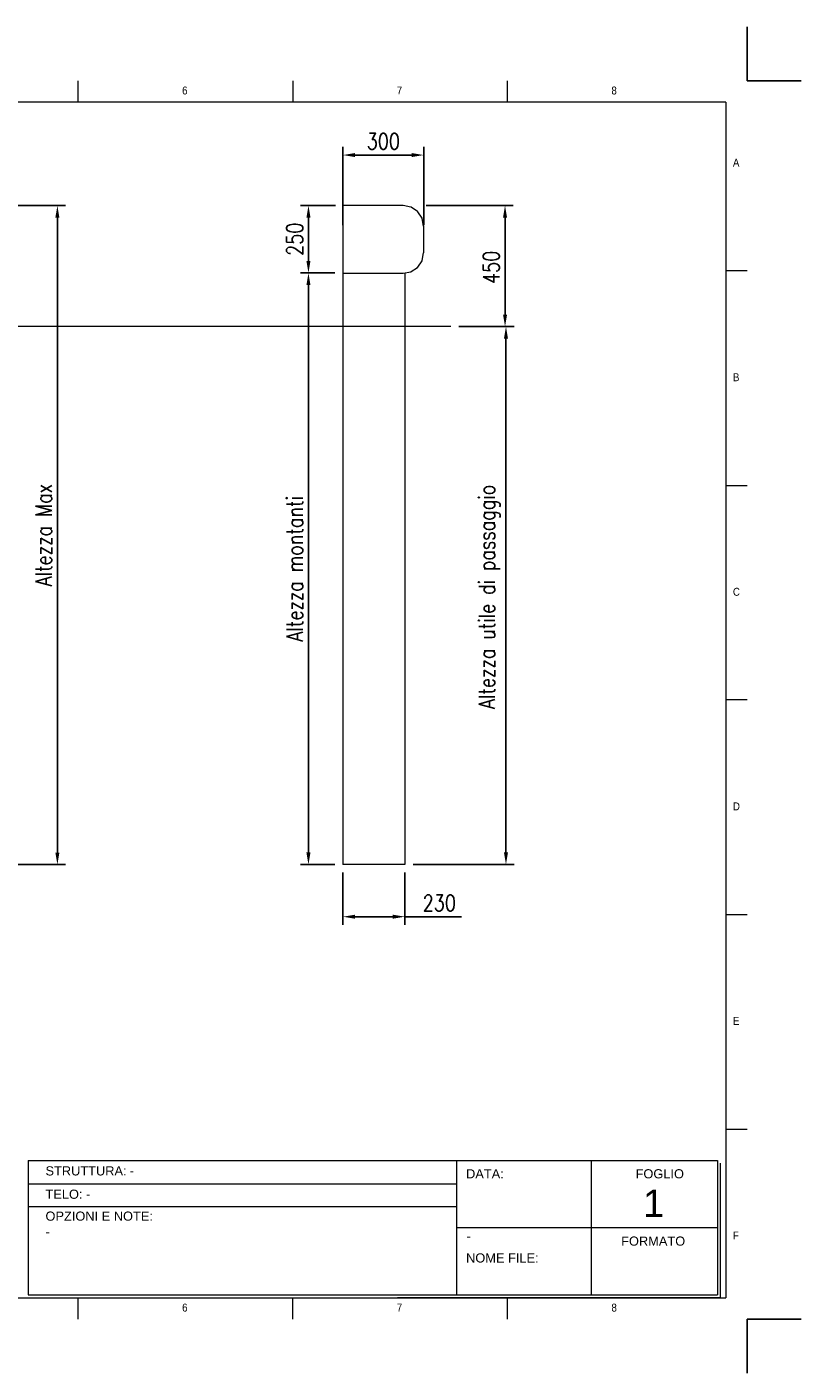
# Model space of a CAD drawing. Header units: inches. Extents: x 0 to 13926, y -6 to 5002.
# Tile 4 of 8: x 4084 to 6959, y 0 to 5001. Entities that reach past the tile are written whole.
import ezdxf

# ---------------------------------------------------------------- set-up
doc = ezdxf.new("R2010")
doc.units = ezdxf.units.IN
doc.header["$MEASUREMENT"] = 0
doc.layers.add('FORMAT', color=7, linetype='Continuous')
doc.styles.add('NYIP', font='romans.shx', dxfattribs={"width": 0.8})
doc.styles.add('SLDTEXTSTYLE0', font='GOTHIC.TTF', dxfattribs={"width": 0.913})
doc.styles.get("Standard").update_dxf_attribs({"font": 'arial.ttf'})
doc.dimstyles.new('STANDARD35', dxfattribs={"dimscale": 35, "dimtxt": 2, "dimasz": 1.5, "dimexe": 1, "dimexo": 1, "dimgap": 0.7, "dimtad": 1, "dimdec": 0, "dimdsep": 46, "dimtxsty": 'NYIP', "dimcen": 0, "dimclrd": 1, "dimclre": 1, "dimclrt": 2, "dimadec": 0, "dimazin": 0, "dimtfac": 1, "dimtdec": 0, "dimtix": 1, "dimtmove": 0, "dimatfit": 3, "dimfxl": 0, "dimtvp": 1, "dimtolj": 1, "dimtzin": 0, "dimarcsym": 0})

# ---------------------------------------------------------------- blocks, each defined once
blk = doc.blocks.new('A$C7C9C4F3F')
at = {"color": 7, "lineweight": 5}
for p, q in [((8295, 11245), (8295, 11504)), ((0, 1766), (199, 1766))]:
    blk.add_line(p, q, dxfattribs=at)
at = {"layer": 'FORMAT', "color": 7, "lineweight": 5}
for p, q in [((2216, 11304), (2216, 11504)), ((4209, 11504), (4209, 11304)), ((6202, 11304), (6202, 11504)), ((10188, 11304), (10188, 11504)), ((12181, 11504), (12181, 11304)), ((14174, 11304), (14174, 11504)), ((16199, 11304), (199, 11304)), ((199, 11304), (199, 199)), ((16199, 11304), (16199, 199)), ((199, 9738), (0, 9738)), ((16399, 9738), (16199, 9738)), ((0, 7745), (199, 7745)), ((16199, 7745), (16399, 7745)), ((0, 5752), (199, 5752)), ((16399, 5752), (16199, 5752)), ((0, 3759), (199, 3759)), ((16199, 3759), (16399, 3759)), ((16199, 1766), (16399, 1766)), ((8295, 0), (8295, 258)), ((199, 199), (16199, 199)), ((2224, 0), (2224, 199)), ((4018, 199), (4018, 0)), ((6210, 0), (6210, 199)), ((10188, 0), (10188, 199)), ((12181, 0), (12181, 199)), ((14174, 0), (14174, 199))]:
    blk.add_line(p, q, dxfattribs=at)
at = {"color": 7, "lineweight": 5, "char_height": 73.8, "attachment_point": 1, "style": 'SLDTEXTSTYLE0'}
for s, insert in [('1', (1203, 11450)), ('2', (3180, 11450)), ('3', (5173, 11450)), ('4', (7166, 11450)), ('5', (9159, 11450)), ('6', (11152, 11450)), ('7', (13145, 11450)), ('8', (15138, 11450)), ('A', (66, 10780)), ('A', (16266, 10780)), ('B', (66, 8787)), ('B', (16266, 8787)), ('C', (66, 6794)), ('C', (16266, 6794)), ('D', (66, 4801)), ('D', (16266, 4801)), ('E', (66, 2808)), ('1', (1012, 145)), ('2', (2988, 145)), ('3', (4981, 145)), ('4', (6974, 145))]:
    blk.add_mtext(s, dxfattribs=dict(at, insert=insert))
at = {"layer": 'FORMAT', "color": 7, "lineweight": 5, "char_height": 73.8, "attachment_point": 1, "style": 'SLDTEXTSTYLE0'}
for s, insert in [('E', (16266, 2808)), ('F', (66, 815)), ('F', (16266, 815)), ('5', (9159, 145)), ('6', (11152, 145)), ('7', (13145, 145)), ('8', (15138, 145))]:
    blk.add_mtext(s, dxfattribs=dict(at, insert=insert))
blk = doc.blocks.new('*D25')
at = {"color": 7, "lineweight": -2}
for p, q in [((5230.7, 4337.9), (5099.9, 4337.9)), ((5129.9, 4292.9), (5129.9, 4132.4)), ((5228.2, 4087.4), (5099.9, 4087.4))]:
    blk.add_line(p, q, dxfattribs=at)
at = {"color": 7}
for points in [[(5137.4, 4292.9), (5122.4, 4292.9), (5129.9, 4337.9)], [(5122.4, 4132.4), (5137.4, 4132.4), (5129.9, 4087.4)]]:
    blk.add_solid(points, dxfattribs=at)
at = {"layer": 'Defpoints', "color": 0}
for p in [(5260.7, 4337.9), (5129.9, 4087.4), (5258.2, 4087.4)]:
    blk.add_point(p, dxfattribs=at)
at = {"color": 7, "lineweight": 0, "insert": (5078.9, 4212.6), "char_height": 60, "attachment_point": 5, "rotation": 90, "style": 'NYIP'}
blk.add_mtext('\\A1;250', dxfattribs=at)
blk = doc.blocks.new('*D26')
at = {"color": 7, "lineweight": -2}
for p, q in [((5228.2, 4087.4), (5099.9, 4087.4)), ((5129.9, 4042.4), (5129.9, 1934.4)), ((5228.2, 1889.4), (5099.9, 1889.4))]:
    blk.add_line(p, q, dxfattribs=at)
at = {"color": 7}
for points in [[(5137.4, 4042.4), (5122.4, 4042.4), (5129.9, 4087.4)], [(5122.4, 1934.4), (5137.4, 1934.4), (5129.9, 1889.4)]]:
    blk.add_solid(points, dxfattribs=at)
at = {"layer": 'Defpoints', "color": 0}
for p in [(5258.2, 4087.4), (5129.9, 1889.4), (5258.2, 1889.4)]:
    blk.add_point(p, dxfattribs=at)
at = {"color": 7, "lineweight": 0, "insert": (5078.9, 2988.4), "char_height": 60, "attachment_point": 5, "rotation": 90, "style": 'NYIP'}
blk.add_mtext('\\A1;Altezza montanti^J', dxfattribs=at)
blk = doc.blocks.new('*D27')
at = {"color": 7, "lineweight": -2}
for p, q in [((5567.2, 4337.9), (5890, 4337.9)), ((5860, 4292.9), (5860, 3932.9)), ((5688.8, 3887.9), (5890, 3887.9))]:
    blk.add_line(p, q, dxfattribs=at)
at = {"color": 7}
for points in [[(5867.5, 4292.9), (5852.5, 4292.9), (5860, 4337.9)], [(5852.5, 3932.9), (5867.5, 3932.9), (5860, 3887.9)]]:
    blk.add_solid(points, dxfattribs=at)
at = {"layer": 'Defpoints', "color": 0}
for p in [(5537.2, 4337.9), (5658.8, 3887.9), (5860, 3887.9)]:
    blk.add_point(p, dxfattribs=at)
at = {"color": 7, "lineweight": 0, "insert": (5809, 4108.1), "char_height": 60, "attachment_point": 5, "rotation": 90, "style": 'NYIP'}
blk.add_mtext('\\A1;450', dxfattribs=at)
blk = doc.blocks.new('*D28')
at = {"color": 7, "lineweight": -2}
for p, q in [((5688.8, 3887.9), (5893.5, 3887.9)), ((5863.5, 1934.4), (5863.5, 3842.9)), ((5518.2, 1889.4), (5893.5, 1889.4))]:
    blk.add_line(p, q, dxfattribs=at)
at = {"color": 7}
for points in [[(5871, 3842.9), (5856, 3842.9), (5863.5, 3887.9)], [(5856, 1934.4), (5871, 1934.4), (5863.5, 1889.4)]]:
    blk.add_solid(points, dxfattribs=at)
at = {"layer": 'Defpoints', "color": 0}
for p in [(5658.8, 3887.9), (5863.5, 3887.9), (5488.2, 1889.4)]:
    blk.add_point(p, dxfattribs=at)
at = {"color": 7, "lineweight": 0, "insert": (5802.5, 2883.8), "char_height": 60, "attachment_point": 5, "rotation": 90, "style": 'NYIP'}
blk.add_mtext('\\A1;Altezza utile di passaggio', dxfattribs=at)
blk = doc.blocks.new('*D29')
at = {"color": 7, "lineweight": -2}
for p, q in [((5258.2, 1859.4), (5258.2, 1665.6)), ((5488.2, 1859.4), (5488.2, 1665.6)), ((5303.2, 1695.6), (5443.2, 1695.6)), ((5488.2, 1695.6), (5698.6, 1695.6))]:
    blk.add_line(p, q, dxfattribs=at)
at = {"color": 7}
for points in [[(5303.2, 1703.1), (5303.2, 1688.1), (5258.2, 1695.6)], [(5443.2, 1688.1), (5443.2, 1703.1), (5488.2, 1695.6)]]:
    blk.add_solid(points, dxfattribs=at)
at = {"layer": 'Defpoints', "color": 0}
for p in [(5258.2, 1889.4), (5488.2, 1889.4), (5488.2, 1695.6)]:
    blk.add_point(p, dxfattribs=at)
at = {"color": 7, "lineweight": 0, "insert": (5615.9, 1746.6), "char_height": 60, "attachment_point": 5, "style": 'NYIP'}
blk.add_mtext('\\A1;230', dxfattribs=at)
blk = doc.blocks.new('*D34')
at = {"color": 7, "lineweight": -2}
for p, q in [((5258.2, 4264.6), (5258.2, 4555.4)), ((5557.9, 4264.6), (5557.9, 4555.4)), ((5303.2, 4525.4), (5512.9, 4525.4))]:
    blk.add_line(p, q, dxfattribs=at)
at = {"color": 7}
for points in [[(5303.2, 4532.9), (5303.2, 4517.9), (5258.2, 4525.4)], [(5512.9, 4517.9), (5512.9, 4532.9), (5557.9, 4525.4)]]:
    blk.add_solid(points, dxfattribs=at)
at = {"layer": 'Defpoints', "color": 0}
for p in [(5557.9, 4525.4), (5258.2, 4234.6), (5557.9, 4234.6)]:
    blk.add_point(p, dxfattribs=at)
at = {"color": 7, "lineweight": 0, "insert": (5408, 4576.4), "char_height": 60, "attachment_point": 5, "style": 'NYIP'}
blk.add_mtext('\\A1;300', dxfattribs=at)
blk = doc.blocks.new('*D40')
at = {"color": 7, "lineweight": -2}
for p, q in [((3729.1, 4337.5), (4227.4, 4337.5)), ((4197.4, 4292.5), (4197.4, 1934)), ((3729.1, 1889), (4227.4, 1889))]:
    blk.add_line(p, q, dxfattribs=at)
at = {"color": 7}
for points in [[(4204.9, 4292.5), (4189.9, 4292.5), (4197.4, 4337.5)], [(4189.9, 1934), (4204.9, 1934), (4197.4, 1889)]]:
    blk.add_solid(points, dxfattribs=at)
at = {"layer": 'Defpoints', "color": 0}
for p in [(3699.1, 4337.5), (3699.1, 1889), (4197.4, 1889)]:
    blk.add_point(p, dxfattribs=at)
at = {"color": 7, "lineweight": 0, "insert": (4146.4, 3113.2), "char_height": 60, "attachment_point": 5, "rotation": 90, "style": 'NYIP'}
blk.add_mtext('\\A1;Altezza Max', dxfattribs=at)
blk = doc.blocks.new('*D43')
at = {"color": 7, "lineweight": -2}
for p, q in [((3853.7, 3887.5), (4037.7, 3887.5)), ((4007.7, 3842.5), (4007.7, 1934)), ((3729.1, 1889), (4037.7, 1889))]:
    blk.add_line(p, q, dxfattribs=at)
at = {"color": 7}
for points in [[(4015.2, 3842.5), (4000.2, 3842.5), (4007.7, 3887.5)], [(4000.2, 1934), (4015.2, 1934), (4007.7, 1889)]]:
    blk.add_solid(points, dxfattribs=at)
at = {"layer": 'Defpoints', "color": 0}
for p in [(3823.7, 3887.5), (3699.1, 1889), (4007.7, 1889)]:
    blk.add_point(p, dxfattribs=at)
at = {"color": 7, "lineweight": 0, "insert": (3946.7, 2888.2), "char_height": 60, "attachment_point": 5, "rotation": 90, "style": 'NYIP'}
blk.add_mtext('\\A1;Altezza utile di passaggio^J', dxfattribs=at)

msp = doc.modelspace()

# ---------------------------------------------------------------- linework, layer by layer
at = {"color": 2}
for p, q in [((6759.4, 4801.5), (6759.4, 5001.5)), ((6759.4, 4801.5), (6959.4, 4801.5)), ((6759.4, 200), (6959.4, 200)), ((6759.4, 200), (6759.4, 0))]:
    msp.add_line(p, q, dxfattribs=at)
at = {"color": 7, "lineweight": 5}
for p, q in [((5258.2, 4335.4), (5258.2, 4087.4)), ((5481.5, 4337.6), (5260.7, 4337.6)), ((5510.2, 4331.9), (5482.2, 4337.5)), ((5535, 4315.6), (5511.4, 4331.4)), ((5551.7, 4291.1), (5536, 4314.7)), ((5557.8, 4261.8), (5552.2, 4289.8)), ((5557.9, 4162.6), (5557.9, 4261.1)), ((5552.2, 4133.9), (5557.8, 4161.9)), ((5511.4, 4092.3), (5535, 4108.1)), ((5536, 4109), (5551.7, 4132.6)), ((5258.2, 4087.4), (5258.2, 1889.4)), ((5258.2, 4086.2), (5482, 4086.2)), ((5482, 4086.2), (5510.2, 4091.8)), ((5488.2, 4087.4), (5488.2, 1889.4)), ((5488.2, 1889.4), (5258.2, 1889.4)), ((4089.5, 790.3), (6648.8, 790.3)), ((4089.5, 790.3), (4089.5, 290.3)), ((5679.7, 790.3), (5679.7, 290.3)), ((6179.7, 790.3), (6179.7, 290.3)), ((6648.8, 790.3), (6648.8, 290.3)), ((6659.1, 780), (6659.1, 280)), ((4091.5, 702.8), (5679.7, 702.8)), ((4091.5, 618.9), (5679.7, 618.9)), ((5679.7, 540.3), (6648.8, 540.3)), ((4089.5, 290.3), (6648.8, 290.3)), ((4099.8, 280), (6659.1, 280)), ((6659.1, 280), (5460.1, 280)), ((5470.4, 280), (6659.1, 280))]:
    msp.add_line(p, q, dxfattribs=at)
at = {"color": 7, "lineweight": 0}
msp.add_line((5658.8, 3887.9), (1203.7, 3887.9), dxfattribs=at)
at = {"color": 7, "lineweight": 5}
for centre, radius, start, end in [((5260.7, 4335), 2.51, 89.8054, 172.8903), ((5481.5, 4334), 3.57, 78.75, 90), ((5509.5, 4328.4), 3.57, 56.25, 78.75), ((5533, 4312.7), 3.57, 33.75, 56.25), ((5548.7, 4289.1), 3.57, 11.25, 33.75), ((5554.3, 4261.1), 3.57, 0, 11.25), ((5554.3, 4162.6), 3.57, 348.75, 0), ((5533, 4111), 3.57, 303.75, 326.25), ((5548.7, 4134.6), 3.57, 326.25, 348.75), ((5509.5, 4095.3), 3.57, 281.25, 303.75)]:
    msp.add_arc(centre, radius, start, end, dxfattribs=at)

# ---------------------------------------------------------------- block references
at = {"xscale": 0.4, "yscale": 0.4, "zscale": 0.4}
msp.add_blockref('A$C7C9C4F3F', (200, 200), dxfattribs=at)

# ---------------------------------------------------------------- texts
at = {"color": 7, "lineweight": 5}
for s, insert, char_height, width, attachment_point in [('{\\fArial|b0|i0|c0|p34;STRUTTURA:}', (4153.3, 768.3), 34.043, 578.728, 1), ('{\\fArial|b0|i0|c0|p34;DATA:}', (5715.3, 757.4), 34.043, 578.728, 1), ('{\\fArial|b0|i0|c0|p34;FOGLIO}', (6344.9, 757.4), 34.043, 578.728, 1), ('{\\fArial|b0|i0|c0|p34;-}', (4465.7, 768.3), 34.043, 578.728, 1), ('{\\fArial|b0|i0|c0|p34;TELO:}', (4153.3, 681.6), 34.043, 578.728, 1), ('{\\fArial|b0|i0|c0|p34;-}', (4303.6, 681.6), 34.043, 578.728, 1), ('{\\fArial|b0|i0|c0|p34;1}', (6411.7, 681.5), 102, 223.943, 2), ('{\\fArial|b0|i0|c0|p34;OPZIONI E NOTE:}', (4153.3, 600.1), 34.043, 578.728, 1), ('{\\fArial|b0|i0|c0|p34;-}', (4153.3, 541.7), 34.043, 578.728, 1), ('{\\fArial|b0|i0|c0|p34;\\H0.752x;-}', (5716.3, 527.8), 50, 1044.717, 1), ('{\\fArial|b0|i0|c0|p34;FORMATO}', (6291.3, 507.4), 34.043, 578.728, 1), ('{\\fArial|b0|i0|c0|p34;NOME FILE:}', (5715.3, 444.8), 34.043, 578.728, 1)]:
    msp.add_mtext(s, dxfattribs=dict(at, insert=insert, char_height=char_height, width=width, attachment_point=attachment_point))

# ---------------------------------------------------------------- dimensions: what is measured, and where the dimension line sits
at = {"color": 7, "lineweight": 0}
dim = msp.add_linear_dim(base=(5557.9, 4525.4), p1=(5258.2, 4234.6), p2=(5557.9, 4234.6), dimstyle='STANDARD35', override={"dimscale": 30, "dimclrd": 7, "dimclre": 7, "dimclrt": 7}, dxfattribs=at)
dim.commit()
dim.dimension.update_dxf_attribs({"geometry": '*D34', "text_midpoint": (5408, 4576.4)})
for base, p1, p2, text, picture, middle in [((4197.4, 1889), (3699.1, 4337.5), (3699.1, 1889), 'Altezza Max', '*D40', (4146.4, 3113.2)), ((5129.9, 1889.4), (5258.2, 4087.4), (5258.2, 1889.4), 'Altezza montanti^J', '*D26', (5078.9, 2988.4)), ((4007.7, 1889), (3823.7, 3887.5), (3699.1, 1889), 'Altezza utile di passaggio^J', '*D43', (3946.7, 2888.2))]:
    dim = msp.add_linear_dim(base=base, p1=p1, p2=p2, angle=90, text=text, dimstyle='STANDARD35', override={"dimscale": 30, "dimclrd": 7, "dimclre": 7, "dimclrt": 7}, dxfattribs=at)
    dim.commit()
    dim.dimension.update_dxf_attribs({"geometry": picture, "text_midpoint": middle})
dim = msp.add_linear_dim(base=(5129.891076, 4087.356897), p1=(5260.68986, 4337.856895), p2=(5258.189859, 4087.356897), angle=90, dimstyle='STANDARD35', override={"dimscale": 30, "dimclrd": 7, "dimclre": 7, "dimclrt": 7}, dxfattribs=at)
dim.commit()
dim.dimension.update_dxf_attribs({"geometry": '*D25', "text_midpoint": (5078.891076, 4212.606896)})
dim = msp.add_linear_dim(base=(5860, 3887.9), p1=(5537.2, 4337.9), p2=(5658.8, 3887.9), angle=90, dimstyle='STANDARD35', override={"dimscale": 30, "dimclrd": 7, "dimclre": 7, "dimclrt": 7}, dxfattribs=at)
dim.commit()
dim.dimension.update_dxf_attribs({"geometry": '*D27', "text_midpoint": (5860, 4108.1), "dimtype": 160})
dim = msp.add_linear_dim(base=(5863.5, 3887.9), p1=(5488.2, 1889.4), p2=(5658.8, 3887.9), angle=90, text='Altezza utile di passaggio', dimstyle='STANDARD35', override={"dimscale": 30, "dimclrd": 7, "dimclre": 7, "dimclrt": 7}, dxfattribs=at)
dim.commit()
dim.dimension.update_dxf_attribs({"geometry": '*D28', "text_midpoint": (5863.5, 2883.8), "dimtype": 160})
dim = msp.add_linear_dim(base=(5488.2, 1695.6), p1=(5258.2, 1889.4), p2=(5488.2, 1889.4), dimstyle='STANDARD35', override={"dimscale": 30, "dimclrd": 7, "dimclre": 7, "dimclrt": 7}, dxfattribs=at)
dim.commit()
dim.dimension.update_dxf_attribs({"geometry": '*D29', "text_midpoint": (5615.9, 1695.6), "dimtype": 160})

doc.saveas('drawing.dxf')
